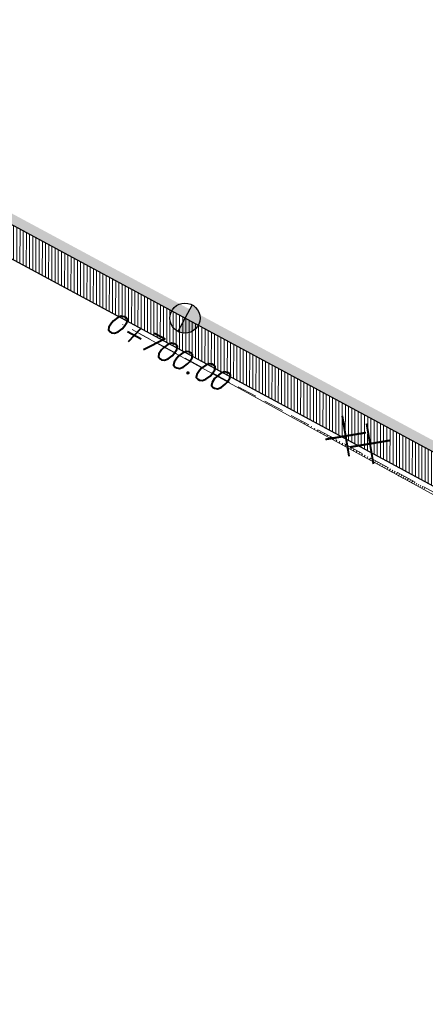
# Model space of a CAD drawing. Header units: metres. Extents: x 8431043 to 8456388, y 5766167 to 5771876.
# Tile 15 of 26: x 8433835 to 8433855, y 5770397 to 5770446. Entities that reach past the tile are written whole.
import ezdxf

# ---------------------------------------------------------------- set-up
doc = ezdxf.new("R2010")
doc.units = ezdxf.units.M
for name, pattern in [('4011', [6, 4, -2]), ('ACAD_ISO10W100', [18, 12, -3, 0, -3]), ('BUF', [0]), ('CIĄGŁA', [0])]:
    doc.linetypes.add(name, pattern=pattern)
for name, color, linetype, lineweight in [('AUDIT_I_251114092940-0', 250, '4011', 18), ('brud', 255, 'CIĄGŁA', 30), ('kreskowanie skarp', 250, 'Continuous', 15), ('LINES', 7, 'Continuous', 0), ('WYMIARY', 253, 'Continuous', 13), ('zdi_obrzeze chodnikowe 8x30', 6, 'Continuous', 30)]:
    doc.layers.add(name, color=color, linetype=linetype, lineweight=lineweight)
for name, color, linetype in [('C-DROGI-SYTUACJA', 7, 'Continuous'), ('C-DROGI-SYTUACJA-ETYKIETY', 1, 'Continuous'), ('S-5_opis_hektometr', 20, 'Continuous')]:
    doc.layers.add(name, color=color, linetype=linetype)
doc.layers.add('hatch zdi chodniki', color=7, linetype='Continuous', lineweight=0, true_color=0x8345ba)
doc.styles.add('! romans poch 1.8 mm szer 1', font='romans.shx', dxfattribs={"oblique": 15, "height": 1.8})
doc.styles.add('ISOCP', font='geniso.shx')
doc.styles.add('własny_500', font='isocp.shx', dxfattribs={"width": 0.9, "height": 1.2})
doc.dimstyles.new('kopia własny 500', dxfattribs={"dimtxt": 1.2, "dimasz": 0.8, "dimexe": 0.1795, "dimexo": 0.0625, "dimgap": 0.09, "dimtad": 3, "dimdec": 1, "dimzin": 0, "dimdsep": 46, "dimtxsty": 'własny_500', "dimblk": 'ARCHTICK', "dimcen": 0.09, "dimaunit": 2, "dimadec": 4, "dimazin": 0, "dimtfac": 1, "dimtdec": 1, "dimtofl": 0, "dimtmove": 2, "dimatfit": 3, "dimldrblk": 'ARCHTICK', "dimfxl": 1, "dimtolj": 1, "dimtzin": 0, "dimarcsym": 0})

# ---------------------------------------------------------------- blocks, each defined once
blk = doc.blocks.new('_ARCHTICK')
at = {"color": 0, "linetype": 'ByBlock', "const_width": 0.15}
blk.add_lwpolyline([(-0.5, -0.5), (0.5, 0.5)], dxfattribs=at)
blk = doc.blocks.new('*D74')
at = {"layer": 'Defpoints', "color": 0, "transparency": 16777216}
for p in [(8434749.828, 5771876.32), (8434750.943, 5771875.576), (8432377.706, 5768319.94)]:
    blk.add_point(p, dxfattribs=at)
at = {"layer": 'WYMIARY', "color": 0, "lineweight": -2, "transparency": 16777216}
blk.add_line((8432378.821, 5768319.196), (8434750.943, 5771875.576), dxfattribs=at)
at = {"layer": 'WYMIARY', "color": 0, "lineweight": -2, "transparency": 16777216, "xscale": 0.75, "yscale": 0.75, "zscale": 0.75}
for p, rotation in [((8434750.943, 5771875.576), 56.2965312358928), ((8432378.821, 5768319.196), 236.2965312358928)]:
    blk.add_blockref('_ARCHTICK', p, dxfattribs=dict(at, rotation=rotation))
at = {"layer": 'WYMIARY', "color": 0, "transparency": 16777216, "insert": (8433564.287, 5770097.783), "char_height": 1.25, "attachment_point": 5, "rotation": 56.2965, "style": 'ISOCP'}
blk.add_mtext('\\A1;4274.9', dxfattribs=at)
blk = doc.blocks.new('*U80')
at = {"layer": 'C-DROGI-SYTUACJA', "color": 1, "linetype": 'ACAD_ISO10W100', "lineweight": 13, "ltscale": 0.3}
blk.add_line((8433867.591, 5770417.645), (8433816.902, 5770444.971), dxfattribs=at)
blk = doc.blocks.new('symbol hektometru sytuacja')
at = {"layer": 'S-5_opis_hektometr'}
blk.add_hatch(color=1, dxfattribs=at).paths.add_polyline_path([(0, 0.5, 0.414214), (-0.5, 0, 0.414214), (0, -0.5)])
at = {"layer": 'S-5_opis_hektometr', "color": 1}
blk.add_lwpolyline([(0, -0.5), (0, 0.5)], dxfattribs=at)
blk.add_circle((0, 0), 0.5, dxfattribs=at)
blk = doc.blocks.new('*U81')
at = {"layer": 'S-5_opis_hektometr', "color": 1, "linetype": 'Continuous', "lineweight": -3, "xscale": 1.5, "yscale": 1.5, "zscale": 1.5, "rotation": 151.6715993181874}
blk.add_blockref('symbol hektometru sytuacja', (8433842.945, 5770430.932), dxfattribs=at)
at = {"layer": 'S-5_opis_hektometr', "color": 7, "linetype": 'Continuous', "lineweight": -3, "insert": (8433842.292, 5770429.722), "char_height": 1, "attachment_point": 2, "rotation": 331.6716, "style": '! romans poch 1.8 mm szer 1'}
blk.add_mtext('0+700.00', dxfattribs=at)
blk = doc.blocks.new('dfff')
at = {"layer": 'C-DROGI-SYTUACJA', "color": 7, "linetype": 'Continuous', "lineweight": -3}
blk.add_blockref('*U80', (0, 0), dxfattribs=at)
at = {"layer": 'C-DROGI-SYTUACJA-ETYKIETY', "color": 4, "linetype": 'Continuous', "lineweight": 35}
blk.add_blockref('*U81', (0, 0), dxfattribs=at)

msp = doc.modelspace()

# ---------------------------------------------------------------- hatches: boundary and pattern name
at = {"layer": 'hatch zdi chodniki', "lineweight": 13, "transparency": 33554687}
h = msp.add_hatch(dxfattribs=at)
h.set_pattern_fill('DOTS', color=3, scale=0.13, style=0)
h.paths.add_polyline_path([(8434266.018, 5770244.733), (8434265.639, 5770244.676), (8434266.015, 5770244.554)])
h.paths.add_polyline_path([(8433914.677, 5770392.394), (8433913.214, 5770393.847), (8433905.528, 5770398.422), (8433905.33, 5770397.958)])
h.paths.add_polyline_path([(8433921.024, 5770389.198), (8433919.05, 5770389.792), (8433925.145, 5770386.164), (8433938.994, 5770378.843), (8433938.344, 5770379.752), (8433925.39, 5770386.6)])
h.paths.add_polyline_path([(8433893.006, 5770405.515), (8433891.889, 5770405.573), (8433905.229, 5770398.018), (8433905.33, 5770397.958), (8433905.528, 5770398.422), (8433905.48, 5770398.45)])
h.paths.add_polyline_path([(8433748.793, 5770512.117), (8433746.759, 5770513.046), (8433749.963, 5770509.073), (8433750.804, 5770508.222), (8433762.888, 5770493.325), (8433772.314, 5770482.022), (8433776.22, 5770478.9), (8433763.66, 5770493.96), (8433751.55, 5770508.89), (8433750.71, 5770509.74)])
h.paths.add_polyline_path([(8433727.509, 5770538.504), (8433725.475, 5770539.433), (8433743.033, 5770517.666), (8433742.555, 5770519.85)])
h.paths.add_polyline_path([(8433643.852, 5770641.655), (8433643.086, 5770641.001), (8433643.107, 5770640.987), (8433645.761, 5770637.843), (8433649.935, 5770632.401), (8433664.242, 5770614.749), (8433677.279, 5770599.565), (8433683.772, 5770590.854), (8433698.344, 5770573.069), (8433722.133, 5770543.576), (8433721.656, 5770545.761), (8433699.12, 5770573.7), (8433684.56, 5770591.47), (8433678.06, 5770600.19), (8433665.01, 5770615.39), (8433650.72, 5770633.02), (8433646.54, 5770638.47)])
h.paths.add_polyline_path([(8433872.549, 5770415.777), (8433871.431, 5770415.767), (8433884.716, 5770409.271), (8433884.037, 5770410.16)])
h.paths.add_polyline_path([(8433866.271, 5770418.357), (8433865.628, 5770419.272), (8433817.16, 5770445.4), (8433804.671, 5770453.717), (8433807.358, 5770451.327), (8433816.902, 5770444.971)])
h.paths.add_polyline_path([(8433974.798, 5770359.517), (8433975.041, 5770359.954), (8433960.33, 5770368.13), (8433944.318, 5770376.595), (8433943.2, 5770376.62), (8433960.092, 5770367.69)])
at = {"layer": 'hatch zdi chodniki', "lineweight": 18, "transparency": 33554687}
h = msp.add_hatch(dxfattribs=at)
h.set_pattern_fill('DOTS', color=3, scale=0.1, style=0)
h.paths.add_polyline_path([(8434266.018, 5770244.733), (8434265.639, 5770244.676), (8434266.015, 5770244.554)])
h.paths.add_polyline_path([(8433914.677, 5770392.394), (8433913.214, 5770393.847), (8433905.528, 5770398.422), (8433905.33, 5770397.958)])
h.paths.add_polyline_path([(8433921.024, 5770389.198), (8433919.05, 5770389.792), (8433925.145, 5770386.164), (8433938.994, 5770378.843), (8433938.344, 5770379.752), (8433925.39, 5770386.6)])
h.paths.add_polyline_path([(8433893.006, 5770405.515), (8433891.889, 5770405.573), (8433905.229, 5770398.018), (8433905.33, 5770397.958), (8433905.528, 5770398.422), (8433905.48, 5770398.45)])
h.paths.add_polyline_path([(8433748.793, 5770512.117), (8433746.759, 5770513.046), (8433749.963, 5770509.073), (8433750.804, 5770508.222), (8433762.888, 5770493.325), (8433772.314, 5770482.022), (8433776.22, 5770478.9), (8433763.66, 5770493.96), (8433751.55, 5770508.89), (8433750.71, 5770509.74)])
h.paths.add_polyline_path([(8433727.509, 5770538.504), (8433725.475, 5770539.433), (8433743.033, 5770517.666), (8433742.555, 5770519.85)])
h.paths.add_polyline_path([(8433643.867, 5770641.638), (8433643.102, 5770640.99), (8433643.107, 5770640.987), (8433645.761, 5770637.843), (8433649.935, 5770632.401), (8433664.242, 5770614.749), (8433677.279, 5770599.565), (8433683.772, 5770590.854), (8433698.344, 5770573.069), (8433722.133, 5770543.576), (8433721.656, 5770545.761), (8433699.12, 5770573.7), (8433684.56, 5770591.47), (8433678.06, 5770600.19), (8433665.01, 5770615.39), (8433650.72, 5770633.02), (8433646.54, 5770638.47)])
h.paths.add_polyline_path([(8433974.8, 5770359.516), (8433975.043, 5770359.953), (8433960.33, 5770368.13), (8433944.318, 5770376.595), (8433943.2, 5770376.62), (8433960.092, 5770367.69)])
h.paths.add_polyline_path([(8433872.549, 5770415.777), (8433871.431, 5770415.767), (8433884.716, 5770409.271), (8433884.037, 5770410.16)])
h.paths.add_polyline_path([(8433866.271, 5770418.357), (8433865.628, 5770419.272), (8433817.16, 5770445.4), (8433804.671, 5770453.717), (8433807.358, 5770451.327), (8433816.902, 5770444.971)])
at = {"layer": 'hatch zdi chodniki', "lineweight": 5}
h = msp.add_hatch(dxfattribs=at)
h.set_pattern_fill('ANSI31', color=256, scale=0.05, angle=45, style=0)
h.paths.add_polyline_path([(8433891.889, 5770405.573), (8433891.002, 5770404.006), (8433904.325, 5770396.461), (8433904.616, 5770396.288), (8433905.33, 5770397.958), (8433905.229, 5770398.018)])
h.paths.add_polyline_path([(8433804.438, 5770453.521), (8433802.868, 5770453.716), (8433802.605, 5770453.321), (8433803.88, 5770452.48)])
h.paths.add_polyline_path([(8433778.791, 5770474.116), (8433779.149, 5770474.465), (8433778.468, 5770476.595), (8433776.22, 5770478.9), (8433772.314, 5770482.022), (8433762.888, 5770493.325), (8433757.409, 5770500.08), (8433756.519, 5770498.32), (8433761.497, 5770492.181), (8433771.053, 5770480.724), (8433775.146, 5770477.853)])
h.paths.add_polyline_path([(8433781.943, 5770471.602), (8433781.585, 5770471.253), (8433786.772, 5770465.936), (8433797.481, 5770456.703), (8433797.99, 5770456.364), (8433800.344, 5770454.812), (8433800.614, 5770455.217), (8433799.504, 5770457.158), (8433798.822, 5770457.612), (8433798.39, 5770457.9), (8433787.8, 5770467.03), (8433784.055, 5770470.869)])
h.paths.add_polyline_path([(8433865.559, 5770417.037), (8433866.271, 5770418.357), (8433816.902, 5770444.971), (8433807.358, 5770451.327), (8433804.671, 5770453.717), (8433803.951, 5770452.401), (8433806.464, 5770450.12), (8433816.129, 5770443.684)])
h.paths.add_polyline_path([(8433871.431, 5770415.767), (8433870.698, 5770414.267), (8433873.575, 5770412.715), (8433883.925, 5770407.654), (8433884.716, 5770409.271)])

# ---------------------------------------------------------------- linework, layer by layer
at = {"layer": 'AUDIT_I_251114092940-0', "ltscale": 0.25, "flags": 128}
msp.add_lwpolyline([(8433864.681, 5770416.989), (8433864.78, 5770417.173), (8433839.83, 5770430.623)], dxfattribs=at)
at = {"layer": 'kreskowanie skarp'}
for p, q in [((8433848.743, 5770425.818), (8433848.708, 5770425.753)), ((8433848.913, 5770425.727), (8433848.877, 5770425.66)), ((8433849.08, 5770425.636), (8433849.044, 5770425.568)), ((8433849.246, 5770425.547), (8433849.209, 5770425.478)), ((8433849.41, 5770425.458), (8433849.372, 5770425.388)), ((8433849.572, 5770425.371), (8433849.533, 5770425.3)), ((8433849.732, 5770425.285), (8433849.693, 5770425.212)), ((8433849.89, 5770425.2), (8433849.85, 5770425.126)), ((8433850.046, 5770425.116), (8433850.006, 5770425.041)), ((8433850.2, 5770425.032), (8433850.159, 5770424.956)), ((8433850.353, 5770424.95), (8433850.311, 5770424.873)), ((8433850.503, 5770424.869), (8433850.461, 5770424.791)), ((8433850.652, 5770424.789), (8433850.61, 5770424.709)), ((8433850.8, 5770424.709), (8433850.756, 5770424.629)), ((8433850.945, 5770424.631), (8433850.901, 5770424.549)), ((8433851.089, 5770424.553), (8433851.044, 5770424.471)), ((8433851.231, 5770424.477), (8433851.186, 5770424.393)), ((8433851.371, 5770424.401), (8433851.325, 5770424.317)), ((8433851.51, 5770424.327), (8433851.463, 5770424.241)), ((8433851.647, 5770424.253), (8433851.6, 5770424.166)), ((8433851.782, 5770424.18), (8433851.735, 5770424.092)), ((8433851.916, 5770424.108), (8433851.868, 5770424.019)), ((8433852.048, 5770424.036), (8433852, 5770423.947)), ((8433852.179, 5770423.966), (8433852.13, 5770423.875)), ((8433852.308, 5770423.896), (8433852.259, 5770423.805)), ((8433852.435, 5770423.827), (8433852.386, 5770423.735)), ((8433852.561, 5770423.76), (8433852.511, 5770423.666)), ((8433852.686, 5770423.692), (8433852.635, 5770423.598)), ((8433852.809, 5770423.626), (8433852.758, 5770423.531)), ((8433852.931, 5770423.56), (8433852.879, 5770423.464)), ((8433853.051, 5770423.496), (8433852.999, 5770423.399)), ((8433853.17, 5770423.432), (8433853.117, 5770423.334)), ((8433853.287, 5770423.368), (8433853.234, 5770423.27)), ((8433853.403, 5770423.306), (8433853.35, 5770423.206)), ((8433853.518, 5770423.244), (8433853.464, 5770423.144)), ((8433853.631, 5770423.183), (8433853.571, 5770423.071)), ((8433853.743, 5770423.123), (8433853.688, 5770423.021)), ((8433853.854, 5770423.063), (8433853.795, 5770422.954)), ((8433853.963, 5770423.004), (8433853.907, 5770422.9)), ((8433854.071, 5770422.946), (8433854.013, 5770422.839)), ((8433854.178, 5770422.888), (8433854.121, 5770422.783)), ((8433854.283, 5770422.831), (8433854.227, 5770422.727)), ((8433854.387, 5770422.775), (8433854.33, 5770422.668)), ((8433854.49, 5770422.72), (8433854.435, 5770422.618)), ((8433854.592, 5770422.665), (8433854.534, 5770422.557)), ((8433854.693, 5770422.611), (8433854.639, 5770422.511)), ((8433854.792, 5770422.557), (8433854.733, 5770422.447)), ((8433854.89, 5770422.504), (8433854.838, 5770422.407))]:
    msp.add_line(p, q, dxfattribs=at)
at = {"layer": 'kreskowanie skarp', "flags": 128}
msp.add_lwpolyline([(8433857.658, 5770420.848), (8433849.927, 5770425.084), (8433845.662, 5770427.424), (8433840.674, 5770430.168)], dxfattribs=at)
at = {"layer": 'LINES', "color": 1, "linetype": 'BUF', "const_width": 0.1}
for points in [[(8433851.113, 5770424.052), (8433850.776, 5770426.071)], [(8433852.325, 5770423.667), (8433851.988, 5770425.686)], [(8433849.935, 5770424.893), (8433851.954, 5770425.23)], [(8433851.147, 5770424.508), (8433853.166, 5770424.845)]]:
    msp.add_lwpolyline(points, dxfattribs=at)
at = {"layer": 'zdi_obrzeze chodnikowe 8x30', "flags": 128}
for points in [[(8433866.271, 5770418.357), (8433816.902, 5770444.971), (8433807.358, 5770451.327), (8433804.671, 5770453.717)], [(8433865.559, 5770417.037), (8433816.129, 5770443.684), (8433806.464, 5770450.12), (8433803.951, 5770452.401)]]:
    msp.add_lwpolyline(points, dxfattribs=at)

# ---------------------------------------------------------------- block references
at = {"layer": 'brud', "color": 4, "lineweight": 35}
msp.add_blockref('dfff', (0, 0), dxfattribs=at)

# ---------------------------------------------------------------- dimensions: what is measured, and where the dimension line sits
at = {"layer": 'WYMIARY', "color": 5}
dim = msp.add_aligned_dim(p1=(8432377.706, 5768319.94), p2=(8434749.828, 5771876.32), distance=-1.34, dimstyle='kopia własny 500', override={"dimtxt": 1.25, "dimasz": 0.75, "dimtxsty": 'ISOCP', "dimse1": 1, "dimse2": 1, "dimtmove": 1}, dxfattribs=at)
dim.commit()
dim.dimension.update_dxf_attribs({"geometry": '*D74', "text_midpoint": (8433564.287, 5770097.783)})

doc.saveas('drawing.dxf')
